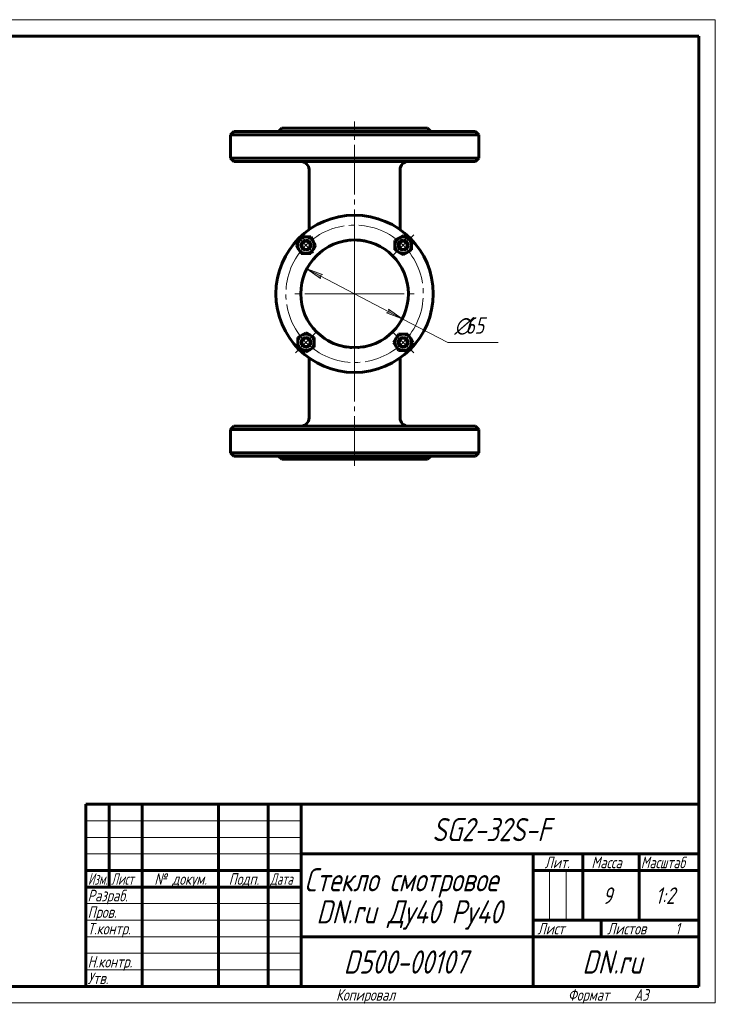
# Model space of a CAD drawing. Header units: millimetres. Extents: x 0 to 420, y 0 to 297.
# Tile 3 of 3: x 210 to 420, y 0 to 297. Entities that reach past the tile are written whole.
import ezdxf

# ---------------------------------------------------------------- set-up
doc = ezdxf.new("R2010")
doc.units = ezdxf.units.MM
for name, pattern in [('K5LT_AXLED', [19.5, 15, -1.5, 1.5, -1.5]), ('K5LT_BASIC', [0]), ('K5LT_THIN', [0])]:
    doc.linetypes.add(name, pattern=pattern)
doc.layers.add('Системный слой', color=7, linetype='Continuous')
doc.layers.add('Системный слой (1)', color=251, linetype='Continuous', true_color=0x6c6c6c)
doc.styles.add('KDIMTEXTSTYLE', font='GOST_AU.SHX', dxfattribs={"width": 0.96, "oblique": 15, "height": 5})
doc.styles.add('KTEXTSTYLE', font='GOST_AU.SHX', dxfattribs={"width": 0.96, "height": 5})
doc.dimstyles.new('KDIMSTYLE (0.50)', dxfattribs={"dimtxt": 5, "dimasz": 1, "dimexe": 2, "dimexo": 0, "dimgap": 1, "dimtad": 1, "dimlfac": 2, "dimtxsty": 'KDIMTEXTSTYLE', "dimsah": 1, "dimcen": 0, "dimdle": 1, "dimadec": 0, "dimazin": 0, "dimtfac": 0.667, "dimtmove": 0, "dimatfit": 3, "dimfxl": 1, "dimtvp": 1, "dimtolj": 1, "dimtzin": 0, "dimarcsym": 0})

# ---------------------------------------------------------------- blocks, each defined once
blk = doc.blocks.new('U48')
at = {"layer": 'Системный слой (1)', "linetype": 'K5LT_BASIC', "lineweight": 60}
for p, q in [((308.11, 198.23), (307.76, 198.3)), ((308.46, 198.17), (308.11, 198.23)), ((308.82, 198.11), (308.46, 198.17))]:
    blk.add_line(p, q, dxfattribs=at)
blk = doc.blocks.new('U49')
at = {"layer": 'Системный слой (1)', "linetype": 'K5LT_BASIC', "lineweight": 60}
for p, q in [((303.46, 199.86), (303.07, 200.08)), ((303.87, 199.65), (303.46, 199.86)), ((304.32, 199.44), (303.87, 199.65))]:
    blk.add_line(p, q, dxfattribs=at)
blk = doc.blocks.new('U50')
at = {"layer": 'Системный слой (1)', "linetype": 'K5LT_BASIC', "lineweight": 60}
for p, q in [((308.11, 198.23), (307.76, 198.3)), ((308.46, 198.17), (308.11, 198.23)), ((308.82, 198.11), (308.46, 198.17))]:
    blk.add_line(p, q, dxfattribs=at)
blk = doc.blocks.new('U51')
at = {"layer": 'Системный слой (1)', "linetype": 'K5LT_BASIC', "lineweight": 60}
for p, q in [((303.46, 199.86), (303.07, 200.08)), ((303.87, 199.65), (303.46, 199.86)), ((304.32, 199.44), (303.87, 199.65))]:
    blk.add_line(p, q, dxfattribs=at)
blk = doc.blocks.new('U52')
at = {"layer": 'Системный слой (1)', "linetype": 'K5LT_BASIC', "lineweight": 60}
for p, q in [((309.93, 198), (309.77, 198.01)), ((310.09, 197.99), (309.93, 198)), ((310.24, 197.98), (310.09, 197.99)), ((312.23, 197.99), (312.12, 197.99)), ((312.33, 198), (312.23, 197.99)), ((312.43, 198.01), (312.33, 198))]:
    blk.add_line(p, q, dxfattribs=at)
blk = doc.blocks.new('U53')
at = {"layer": 'Системный слой (1)', "linetype": 'K5LT_BASIC', "lineweight": 60}
for p, q in [((309.93, 198), (309.77, 198.01)), ((310.09, 197.99), (309.93, 198)), ((310.24, 197.98), (310.09, 197.99)), ((312.23, 197.99), (312.12, 197.99)), ((312.33, 198), (312.23, 197.99)), ((312.43, 198.01), (312.33, 198))]:
    blk.add_line(p, q, dxfattribs=at)
blk = doc.blocks.new('U54')
at = {"layer": 'Системный слой (1)', "linetype": 'K5LT_BASIC', "lineweight": 60}
for p, q in [((313.74, 198.17), (313.58, 198.14)), ((313.9, 198.2), (313.74, 198.17)), ((314.06, 198.23), (313.9, 198.2))]:
    blk.add_line(p, q, dxfattribs=at)
blk = doc.blocks.new('U55')
at = {"layer": 'Системный слой (1)', "linetype": 'K5LT_BASIC', "lineweight": 60}
for p, q in [((318.06, 199.52), (317.76, 199.38)), ((318.35, 199.66), (318.06, 199.52)), ((318.63, 199.81), (318.35, 199.66)), ((318.92, 199.96), (318.81, 199.9)), ((319.03, 200.02), (318.92, 199.96)), ((319.14, 200.08), (319.03, 200.02))]:
    blk.add_line(p, q, dxfattribs=at)
blk = doc.blocks.new('U56')
at = {"layer": 'Системный слой (1)', "linetype": 'K5LT_BASIC', "lineweight": 60}
for p, q in [((313.74, 198.17), (313.58, 198.14)), ((313.9, 198.2), (313.74, 198.17)), ((314.06, 198.23), (313.9, 198.2))]:
    blk.add_line(p, q, dxfattribs=at)
blk = doc.blocks.new('U57')
at = {"layer": 'Системный слой (1)', "linetype": 'K5LT_BASIC', "lineweight": 60}
for p, q in [((318.06, 199.52), (317.76, 199.38)), ((318.35, 199.66), (318.06, 199.52)), ((318.63, 199.81), (318.35, 199.66)), ((318.92, 199.96), (318.81, 199.9)), ((319.03, 200.02), (318.92, 199.96)), ((319.14, 200.08), (319.03, 200.02))]:
    blk.add_line(p, q, dxfattribs=at)
blk = doc.blocks.new('U58')
at = {"layer": 'Системный слой (1)', "linetype": 'K5LT_BASIC', "lineweight": 60}
for p, q in [((308.17, 230.19), (308.36, 230.22)), ((308.36, 230.22), (308.55, 230.25)), ((308.55, 230.25), (308.74, 230.28))]:
    blk.add_line(p, q, dxfattribs=at)
blk = doc.blocks.new('U59')
at = {"layer": 'Системный слой (1)', "linetype": 'K5LT_BASIC', "lineweight": 60}
for p, q in [((309.77, 230.4), (309.86, 230.41)), ((309.86, 230.41), (309.96, 230.41)), ((309.96, 230.41), (310.06, 230.42)), ((311.81, 230.44), (312.02, 230.43)), ((312.02, 230.43), (312.24, 230.41)), ((312.24, 230.41), (312.45, 230.4))]:
    blk.add_line(p, q, dxfattribs=at)
blk = doc.blocks.new('U60')
at = {"layer": 'Системный слой (1)', "linetype": 'K5LT_BASIC', "lineweight": 60}
for p, q in [((313.38, 230.29), (313.75, 230.24)), ((313.75, 230.24), (314.11, 230.17)), ((314.11, 230.17), (314.47, 230.1))]:
    blk.add_line(p, q, dxfattribs=at)
blk = doc.blocks.new('U61')
at = {"layer": 'Системный слой (1)', "linetype": 'K5LT_BASIC', "lineweight": 60}
for p, q in [((313.38, 230.29), (313.75, 230.24)), ((313.75, 230.24), (314.11, 230.17)), ((314.11, 230.17), (314.47, 230.1))]:
    blk.add_line(p, q, dxfattribs=at)
blk = doc.blocks.new('U62')
at = {"layer": 'Системный слой (1)', "linetype": 'K5LT_BASIC', "lineweight": 60}
for p, q in [((309.77, 230.4), (309.86, 230.41)), ((309.86, 230.41), (309.96, 230.41)), ((309.96, 230.41), (310.06, 230.42)), ((311.81, 230.44), (312.2, 230.42)), ((312.2, 230.42), (312.59, 230.39)), ((312.59, 230.39), (312.97, 230.35))]:
    blk.add_line(p, q, dxfattribs=at)
blk = doc.blocks.new('U63')
at = {"layer": 'Системный слой (1)', "linetype": 'K5LT_BASIC', "lineweight": 60}
for p, q in [((308.17, 230.19), (308.34, 230.22)), ((308.34, 230.22), (308.51, 230.25)), ((308.51, 230.25), (308.68, 230.27))]:
    blk.add_line(p, q, dxfattribs=at)
blk = doc.blocks.new('U64')
at = {"layer": 'Системный слой (1)', "linetype": 'K5LT_AXLED', "lineweight": 18}
for q in [(311.1, 232.95), (292.35, 214.2), (329.85, 214.2), (311.1, 195.45)]:
    blk.add_line((311.1, 214.2), q, dxfattribs=at)
blk = doc.blocks.new('D6')
at = {"layer": 'Системный слой (1)'}
for points in [[(301.43, 219.99), (296.69, 221.72), (300.82, 218.82), (300.68, 219.64)], [(325.51, 206.69), (321.38, 209.59), (321.52, 208.77), (320.77, 208.42)]]:
    blk.add_hatch(color=256, dxfattribs=at).paths.add_polyline_path(points)
at = {"layer": 'Системный слой (1)', "linetype": 'K5LT_THIN', "lineweight": 18}
for p, q in [((296.69, 221.72), (301.43, 219.99)), ((300.82, 218.82), (296.69, 221.72)), ((296.69, 221.72), (325.51, 206.69)), ((301.43, 219.99), (300.68, 219.64)), ((300.68, 219.64), (300.82, 218.82)), ((320.77, 208.42), (321.52, 208.77)), ((325.51, 206.69), (320.77, 208.42)), ((321.52, 208.77), (321.38, 209.59)), ((321.38, 209.59), (325.51, 206.69)), ((325.51, 206.69), (339.24, 199.53))]:
    blk.add_line(p, q, dxfattribs=at)
blk.add_wipeout([(341.24, 200.53), (341.24, 207.91), (352, 207.91), (352, 200.53)]).dxf.layer = 'Системный слой (1)'
blk.add_line((339.24, 199.53), (354.45, 199.53), dxfattribs=at)
at = {"layer": 'Системный слой (1)', "char_height": 5, "attachment_point": 1, "style": 'KTEXTSTYLE'}
for s, insert in [('\\H5.0;\\W1.000;\\Q15;\\Q15;\\W0.960;∅', (341.24, 207.12)), ('\\H5.0;\\W1.000;\\Q15;\\Q15;\\W0.960;65', (344.55, 207.12))]:
    blk.add_mtext(s, dxfattribs=dict(at, insert=insert))
blk = doc.blocks.new('KDIMARROW_01')
at = {"layer": 'Системный слой'}
blk.add_hatch(color=0, dxfattribs=at).paths.add_polyline_path([(-5, -0.66), (0, 0), (-5, 0.66), (-4.5, 0)])
at = {"layer": 'Системный слой', "color": 0, "linetype": 'K5LT_THIN', "lineweight": 18}
for p, q in [((-4.5, 0), (-5, 0.66)), ((-5, 0.66), (0, 0)), ((0, 0), (-5, -0.66)), ((-5, -0.66), (-4.5, 0))]:
    blk.add_line(p, q, dxfattribs=at)
at = {"layer": 'Системный слой (1)', "color": 0, "linetype": 'K5LT_THIN', "lineweight": 18}
blk.add_line((311.1, 214.2), (310.6, 214.2), dxfattribs=at)
blk = doc.blocks.new('U65')
at = {"layer": 'Системный слой (1)', "linetype": 'K5LT_AXLED', "lineweight": 18}
for p, q in [((325.77, 228.88), (328.95, 232.06)), ((296.43, 228.88), (294.13, 231.17)), ((298.72, 226.58), (296.43, 228.88)), ((322.59, 225.69), (325.77, 228.88)), ((299.61, 202.71), (296.43, 199.53)), ((322.59, 202.71), (325.77, 199.53)), ((296.43, 199.53), (293.24, 196.35)), ((325.77, 199.53), (328.95, 196.35))]:
    blk.add_line(p, q, dxfattribs=at)
for start, end in [(45, 135), (135, 225), (315, 45), (225, 315)]:
    blk.add_arc((311.1, 214.2), 20.75, start, end, dxfattribs=at)
blk = doc.blocks.new('U66')
at = {"linetype": 'K5LT_THIN', "lineweight": 18}
for p, q in [((0, 297), (420, 297)), ((420, 297), (420, 0)), ((230, 55), (295, 55)), ((230, 50), (295, 50)), ((230, 45), (295, 45)), ((369.96, 25), (369.96, 40)), ((374.98, 25), (374.98, 40)), ((230, 30), (295, 30)), ((230, 25), (295, 25)), ((230, 20), (295, 20)), ((230, 15), (295, 15)), ((230, 10), (295, 10)), ((420, 0), (0, 0))]:
    blk.add_line(p, q, dxfattribs=at)
at = {"linetype": 'K5LT_BASIC', "lineweight": 60}
for p, q in [((20, 292), (415, 292)), ((415, 292), (415, 5)), ((230, 60), (415, 60)), ((230, 5), (230, 60)), ((237, 35), (237, 60)), ((247, 5), (247, 60)), ((270, 5), (270, 60)), ((285, 5), (285, 60)), ((295, 5), (295, 60)), ((295, 45), (415, 45)), ((365, 5), (365, 45)), ((380, 25), (380, 45)), ((397, 25), (397, 45)), ((230, 40), (295, 40)), ((365, 40), (380, 40)), ((380, 40), (415, 40)), ((230, 35), (295, 35)), ((365, 25), (415, 25)), ((385.57, 20), (385.57, 25)), ((295, 20), (365, 20)), ((365, 20), (415, 20)), ((415, 5), (20, 5))]:
    blk.add_line(p, q, dxfattribs=at)
at = {"attachment_point": 1, "style": 'KTEXTSTYLE'}
for s, insert, char_height in [('\\H5.0;\\W1.000;\\Q15;\\Q15;\\W0.960;\\H7.00;SG2-32S-F', (334.56, 55.86), 7), ('\\H5.0;\\W1.000;\\Q15;\\Q15;\\W0.960;\\H3.50;Лит.', (368.47, 44.18), 3.5), ('\\H5.0;\\W1.000;\\Q15;\\Q15;\\W0.960;\\H3.50;Масса', (382.58, 44.18), 3.5), ('\\H5.0;\\W1.000;\\Q15;\\Q15;\\W0.926;\\H3.50;Масштаб', (397.52, 44.18), 3.5), ('\\H5.0;\\W1.000;\\Q15;\\Q15;\\W0.786;\\H3.50;Изм.', (230.62, 39.18), 3.5), ('\\H5.0;\\W1.000;\\Q15;\\Q15;\\W0.800;\\H3.50;Лист', (237.61, 39.18), 3.5), ('\\H5.0;\\W1.000;\\Q15;\\Q15;\\W0.960;\\H3.50;№ докум.', (250.63, 39.18), 3.5), ('\\H5.0;\\W1.000;\\Q15;\\Q15;\\W0.960;\\H3.50;Подп.', (273.1, 39.18), 3.5), ('\\H5.0;\\W1.000;\\Q15;\\Q15;\\W0.800;\\H3.50;Дата', (285.61, 39.18), 3.5), ('\\H5.0;\\W1.000;\\Q15;\\Q15;\\W0.960;\\H7.00;Стекло смотровое', (295.94, 40.69), 7), ('\\H5.0;\\W1.000;\\Q15;\\Q15;\\W0.960;\\H3.50;Разраб.', (230.5, 34.18), 3.5), ('\\H5.0;\\W1.000;\\Q15;\\Q15;\\W0.960;9', (386, 34.9), 5), ('\\H5.0;\\W1.000;\\Q15;\\Q15;\\W0.960;1:2', (401.92, 34.9), 5), ('\\H5.0;\\W1.000;\\Q15;\\Q15;\\W0.960;\\H7.00;DN.ru Ду40 Ру40', (299.56, 31.02), 7), ('\\H5.0;\\W1.000;\\Q15;\\Q15;\\W0.960;\\H3.50;Пров.', (230.5, 29.18), 3.5), ('\\H5.0;\\W1.000;\\Q15;\\Q15;\\W0.960;\\H3.50;Т.контр.', (230.5, 24.18), 3.5), ('\\H5.0;\\W1.000;\\Q15;\\Q15;\\W0.960;\\H3.50;Лист', (366.32, 24.18), 3.5), ('\\H5.0;\\W1.000;\\Q15;\\Q15;\\W0.960;\\H3.50;Листов', (387.36, 24.18), 3.5), ('\\H5.0;\\W1.000;\\Q15;\\Q15;\\W0.960;\\H3.50;1', (407.91, 24.18), 3.5), ('\\H5.0;\\W1.000;\\Q15;\\Q15;\\W0.960;\\H7.00;D500-00107', (307.8, 15.86), 7), ('\\H5.0;\\W1.000;\\Q15;\\Q15;\\W0.960;\\H7.00;DN.ru', (379.84, 15.86), 7), ('\\H5.0;\\W1.000;\\Q15;\\Q15;\\W0.960;\\H3.50;Н.контр.', (230.5, 14.18), 3.5), ('\\H5.0;\\W1.000;\\Q15;\\Q15;\\W0.960;\\H3.50;Утв.', (230.5, 9.18), 3.5), ('\\H5.0;\\W1.000;\\Q15;\\Q15;\\W0.960;\\H3.50;Копировал', (305.5, 4.18), 3.5), ('\\H5.0;\\W1.000;\\Q15;\\Q15;\\W0.960;\\H3.50;Формат', (375.5, 4.18), 3.5), ('\\H5.0;\\W1.000;\\Q15;\\Q15;\\W0.960;\\H3.50;A3', (395.5, 4.18), 3.5)]:
    blk.add_mtext(s, dxfattribs=dict(at, insert=insert, char_height=char_height))

msp = doc.modelspace()

# ---------------------------------------------------------------- linework, layer by layer
at = {"layer": 'Системный слой (1)', "linetype": 'K5LT_AXLED', "lineweight": 18}
for p, q in [((311.0993, 224.7016), (311.0993, 266.2041)), ((311.0993, 162.2041), (311.0993, 203.7066))]:
    msp.add_line(p, q, dxfattribs=at)
at = {"layer": 'Системный слой (1)', "linetype": 'K5LT_BASIC', "lineweight": 60}
for p, q in [((274.5993, 263.2041), (273.5993, 262.2041)), ((273.5993, 262.2041), (311.0993, 262.2041)), ((273.5993, 255.2041), (273.5993, 262.2041)), ((347.5993, 263.2041), (274.5993, 263.2041)), ((289.0993, 264.2041), (288.0993, 263.2041)), ((289.0993, 264.2041), (333.0993, 264.2041)), ((311.0993, 262.2041), (348.5993, 262.2041)), ((333.0993, 264.2041), (334.0993, 263.2041)), ((347.5993, 263.2041), (348.5993, 262.2041)), ((348.5993, 255.2041), (348.5993, 262.2041)), ((274.5993, 254.2041), (273.5993, 255.2041)), ((311.0993, 255.2041), (273.5993, 255.2041)), ((274.5993, 254.2041), (347.5993, 254.2041)), ((348.5993, 255.2041), (311.0993, 255.2041)), ((347.5993, 254.2041), (348.5993, 255.2041)), ((297.3493, 233.569), (297.3493, 251.7041)), ((324.8493, 233.569), (324.8493, 251.7041)), ((293.5401, 228.8765), (294.2617, 230.1265)), ((294.2617, 230.1265), (294.9834, 231.3765)), ((294.9834, 231.3765), (296.4268, 231.3765)), ((296.4268, 231.3765), (297.8702, 231.3765)), ((297.8702, 231.3765), (298.5919, 230.1265)), ((298.5919, 230.1265), (299.3136, 228.8765)), ((323.2717, 230.3199), (324.5217, 231.0416)), ((323.2717, 228.8765), (323.2717, 230.3199)), ((324.5217, 231.0416), (325.7717, 231.7633)), ((325.7717, 231.7633), (327.0217, 231.0416)), ((327.0217, 231.0416), (328.2717, 230.3199)), ((328.2717, 230.3199), (328.2717, 228.8765)), ((294.2617, 227.6265), (293.5401, 228.8765)), ((294.9834, 226.3765), (294.2617, 227.6265)), ((296.4268, 226.3765), (294.9834, 226.3765)), ((297.8702, 226.3765), (296.4268, 226.3765)), ((298.5919, 227.6265), (297.8702, 226.3765)), ((299.3136, 228.8765), (298.5919, 227.6265)), ((321.4616, 226.7215), (321.4525, 226.729)), ((323.2717, 227.4332), (323.2717, 228.8765)), ((324.5217, 226.7115), (323.2717, 227.4332)), ((325.7717, 225.9898), (324.5217, 226.7115)), ((327.0217, 226.7115), (325.7717, 225.9898)), ((328.2717, 227.4332), (327.0217, 226.7115)), ((328.2717, 228.8765), (328.2717, 227.4332)), ((295.1768, 201.6967), (296.4268, 202.4184)), ((296.4268, 202.4184), (297.6768, 201.6967)), ((293.9268, 200.975), (295.1768, 201.6967)), ((293.9268, 199.5316), (293.9268, 200.975)), ((293.9268, 198.0882), (293.9268, 199.5316)), ((297.6768, 201.6967), (298.9268, 200.975)), ((298.9268, 200.975), (298.9268, 199.5316)), ((298.9268, 199.5316), (298.9268, 198.0882)), ((321.4558, 201.6819), (321.4616, 201.6867)), ((322.885, 199.5316), (323.6067, 200.7816)), ((323.6067, 198.2816), (322.885, 199.5316)), ((323.6067, 200.7816), (324.3284, 202.0316)), ((324.3284, 202.0316), (325.7717, 202.0316)), ((325.7717, 202.0316), (327.2151, 202.0316)), ((327.2151, 202.0316), (327.9368, 200.7816)), ((327.9368, 200.7816), (328.6585, 199.5316)), ((328.6585, 199.5316), (327.9368, 198.2816)), ((295.1768, 197.3665), (293.9268, 198.0882)), ((296.4268, 196.6449), (295.1768, 197.3665)), ((297.6768, 197.3665), (296.4268, 196.6449)), ((298.9268, 198.0882), (297.6768, 197.3665)), ((324.3284, 197.0316), (323.6067, 198.2816)), ((325.7717, 197.0316), (324.3284, 197.0316)), ((327.2151, 197.0316), (325.7717, 197.0316)), ((327.9368, 198.2816), (327.2151, 197.0316)), ((297.3493, 176.7041), (297.3493, 194.8392)), ((324.8493, 176.7041), (324.8493, 194.8392)), ((274.5993, 174.2041), (273.5993, 173.2041)), ((273.5993, 173.2041), (311.0993, 173.2041)), ((273.5993, 166.2041), (273.5993, 173.2041)), ((347.5993, 174.2041), (274.5993, 174.2041)), ((311.0993, 173.2041), (348.5993, 173.2041)), ((347.5993, 174.2041), (348.5993, 173.2041)), ((348.5993, 166.2041), (348.5993, 173.2041)), ((274.5993, 165.2041), (273.5993, 166.2041)), ((311.0993, 166.2041), (273.5993, 166.2041)), ((274.5993, 165.2041), (347.5993, 165.2041)), ((289.0993, 164.2041), (288.0993, 165.2041)), ((289.0993, 164.2041), (333.0993, 164.2041)), ((348.5993, 166.2041), (311.0993, 166.2041)), ((333.0993, 164.2041), (334.0993, 165.2041)), ((347.5993, 165.2041), (348.5993, 166.2041))]:
    msp.add_line(p, q, dxfattribs=at)
for centre, radius in [((311.0993, 214.2041), 23.75), ((296.4268, 228.8765), 1.25), ((325.7717, 228.8765), 1.25), ((296.4268, 199.5316), 1.25), ((325.7717, 199.5316), 1.25)]:
    msp.add_circle(centre, radius, dxfattribs=at)
for centre, radius, start, end in [((294.8493, 251.7041), 2.5, 0, 90), ((327.3493, 251.7041), 2.5, 90, 180), ((296.4268, 228.8765), 2.5, 150, 210), ((296.4268, 228.8765), 2.5, 90, 150), ((311.0993, 214.2041), 16.25, 0, 270), ((296.4268, 228.8765), 1.5, 90, 270), ((296.4268, 228.8765), 2.5, 30, 90), ((296.4268, 228.8765), 1.5, 270, 90), ((296.4268, 228.8765), 2.5, 330, 30), ((325.7717, 228.8765), 2.5, 120, 180), ((325.7717, 228.8765), 1.5, 90, 270), ((325.7717, 228.8765), 2.5, 60, 120), ((325.7717, 228.8765), 1.5, 270, 90), ((325.7717, 228.8765), 2.5, 0, 60), ((296.4268, 228.8765), 2.5, 210, 270), ((296.4268, 228.8765), 2.5, 270, 330), ((300.0993, 227.4918), 1, 309.619126, 310.063496), ((325.7717, 228.8765), 2.5, 180, 240), ((325.7717, 228.8765), 2.5, 240, 300), ((325.7717, 228.8765), 2.5, 300, 0), ((311.0993, 214.2041), 16.25, 270, 0), ((296.4268, 199.5316), 2.5, 120, 180), ((296.4268, 199.5316), 2.5, 180, 240), ((296.4268, 199.5316), 1.5, 90, 270), ((296.4268, 199.5316), 2.5, 60, 120), ((296.4268, 199.5316), 1.5, 270, 90), ((296.4268, 199.5316), 2.5, 0, 60), ((296.4268, 199.5316), 2.5, 300, 0), ((300.0993, 200.9164), 1, 49.693384, 50.380874), ((325.7717, 199.5316), 2.5, 150, 210), ((325.7717, 199.5316), 2.5, 90, 150), ((325.7717, 199.5316), 1.5, 90, 270), ((325.7717, 199.5316), 2.5, 30, 90), ((325.7717, 199.5316), 1.5, 270, 90), ((325.7717, 199.5316), 2.5, 330, 30), ((296.4268, 199.5316), 2.5, 240, 300), ((325.7717, 199.5316), 2.5, 210, 270), ((325.7717, 199.5316), 2.5, 270, 330), ((294.8493, 176.7041), 2.5, 270, 0), ((327.3493, 176.7041), 2.5, 180, 270)]:
    msp.add_arc(centre, radius, start, end, dxfattribs=at)
for points, knots in [([(300.7426, 226.7261), (300.7423, 226.7259), (300.7427, 226.7262), (300.7429, 226.7264), (300.7429, 226.7264), (300.7432, 226.7267), (300.7432, 226.7267), (300.7448, 226.728), (300.7464, 226.7294), (300.7516, 226.7337), (300.7548, 226.7364), (300.763, 226.7431), (300.7678, 226.7471), (300.779, 226.7564), (300.7854, 226.7616), (300.7925, 226.7674)], [0, 0, 0, 0, 1.29900796, 1.29900796, 1.30037727, 1.30037727, 2.55764636, 2.55764636, 5.11529273, 5.11529273, 7.67293909, 7.67293909, 10.23058546, 10.23058546, 12.78823182, 12.78823182, 12.78823182, 12.78823182]), ([(300.7426, 226.7261), (300.7423, 226.7259), (300.7427, 226.7262), (300.7431, 226.7266), (300.7432, 226.7267), (300.7448, 226.728), (300.7464, 226.7294), (300.7516, 226.7337), (300.7548, 226.7364), (300.763, 226.7431), (300.7678, 226.7471), (300.779, 226.7564), (300.7854, 226.7616), (300.7925, 226.7674)], [0, 0, 0, 0, 1.30037724, 1.30037724, 2.55764637, 2.55764637, 5.11529273, 5.11529273, 7.6729391, 7.6729391, 10.23058547, 10.23058547, 12.78823184, 12.78823184, 12.78823184, 12.78823184]), ([(301.0224, 226.9523), (301.0522, 226.9758), (301.0841, 227.001), (301.1521, 227.054), (301.1882, 227.082), (301.2647, 227.1406), (301.305, 227.1712), (301.35, 227.2051), (301.3527, 227.2071), (301.3598, 227.2124), (301.3642, 227.2157), (301.3725, 227.2219), (301.3764, 227.2248), (301.3839, 227.2304), (301.3874, 227.2331), (301.3942, 227.2381), (301.3974, 227.2405), (301.4034, 227.245), (301.4063, 227.2471), (301.4117, 227.2512), (301.4143, 227.2531), (301.4192, 227.2567), (301.4215, 227.2585), (301.4259, 227.2617), (301.428, 227.2633), (301.4319, 227.2662), (301.4338, 227.2676), (301.4373, 227.2702), (301.439, 227.2714), (301.4422, 227.2738), (301.4437, 227.2749), (301.4465, 227.277), (301.4478, 227.278), (301.4504, 227.2798), (301.4516, 227.2807), (301.4539, 227.2824), (301.4549, 227.2832), (301.457, 227.2847), (301.4579, 227.2854), (301.4598, 227.2868), (301.4606, 227.2874), (301.4622, 227.2886), (301.463, 227.2892), (301.4645, 227.2902), (301.4652, 227.2907), (301.4665, 227.2918), (301.4672, 227.2923), (301.4683, 227.2931), (301.4687, 227.2934), (301.4697, 227.2941), (301.4704, 227.2946), (301.4722, 227.2959), (301.4734, 227.2968), (301.477, 227.2994), (301.4793, 227.3012), (301.4864, 227.3064), (301.4912, 227.3099), (301.5054, 227.3203), (301.515, 227.3273), (301.5439, 227.3484), (301.5635, 227.3627), (301.5975, 227.3872), (301.6118, 227.3975), (301.6262, 227.4078)], [0, 0, 0, 0, 5, 5, 10, 10, 15, 15, 15.31748501, 15.31748501, 15.82695899, 15.82695899, 16.2820882, 16.2820882, 16.68866952, 16.68866952, 17.05188146, 17.05188146, 17.37635016, 17.37635016, 17.66620831, 17.66620831, 17.92514776, 17.92514776, 18.15646656, 18.15646656, 18.36311095, 18.36311095, 18.54771291, 18.54771291, 18.71262369, 18.71262369, 18.85994369, 18.85994369, 18.99154931, 18.99154931, 19.10911677, 19.10911677, 19.21414349, 19.21414349, 19.30796719, 19.30796719, 19.39178286, 19.39178286, 19.46665805, 19.46665805, 19.54153324, 19.54153324, 19.5840299, 19.5840299, 19.65283399, 19.65283399, 19.78234758, 19.78234758, 20.03732745, 20.03732745, 20.54526355, 20.54526355, 21.55708845, 21.55708845, 23.57264366, 23.57264366, 25, 25, 25, 25]), ([(301.0224, 226.9523), (301.0522, 226.9758), (301.0841, 227.001), (301.1521, 227.054), (301.1882, 227.082), (301.2647, 227.1406), (301.305, 227.1712), (301.35, 227.2051), (301.3527, 227.2071), (301.3598, 227.2124), (301.3642, 227.2157), (301.3725, 227.2219), (301.3764, 227.2248), (301.3839, 227.2304), (301.3874, 227.2331), (301.3942, 227.2381), (301.3974, 227.2405), (301.4034, 227.245), (301.4063, 227.2471), (301.4117, 227.2512), (301.4143, 227.2531), (301.4192, 227.2567), (301.4215, 227.2585), (301.4259, 227.2617), (301.428, 227.2633), (301.4319, 227.2662), (301.4338, 227.2676), (301.4373, 227.2702), (301.439, 227.2714), (301.4422, 227.2738), (301.4437, 227.2749), (301.4465, 227.277), (301.4478, 227.278), (301.4504, 227.2798), (301.4516, 227.2807), (301.4539, 227.2824), (301.4549, 227.2832), (301.457, 227.2847), (301.4579, 227.2854), (301.4598, 227.2868), (301.4606, 227.2874), (301.4622, 227.2886), (301.463, 227.2892), (301.4645, 227.2902), (301.4652, 227.2907), (301.4665, 227.2918), (301.4672, 227.2923), (301.4683, 227.2931), (301.4687, 227.2934), (301.4697, 227.2941), (301.4704, 227.2946), (301.4722, 227.2959), (301.4734, 227.2968), (301.477, 227.2994), (301.4793, 227.3012), (301.4864, 227.3064), (301.4912, 227.3099), (301.5054, 227.3203), (301.515, 227.3273), (301.5439, 227.3484), (301.5635, 227.3627), (301.5975, 227.3872), (301.6118, 227.3975), (301.6262, 227.4078)], [0, 0, 0, 0, 5, 5, 10, 10, 15, 15, 15.31748501, 15.31748501, 15.82695899, 15.82695899, 16.28208821, 16.28208821, 16.68866952, 16.68866952, 17.05188146, 17.05188146, 17.37635016, 17.37635016, 17.66620831, 17.66620831, 17.92514776, 17.92514776, 18.15646656, 18.15646656, 18.36311095, 18.36311095, 18.54771291, 18.54771291, 18.71262369, 18.71262369, 18.85994369, 18.85994369, 18.99154931, 18.99154931, 19.10911677, 19.10911677, 19.21414349, 19.21414349, 19.30796719, 19.30796719, 19.39178286, 19.39178286, 19.46665805, 19.46665805, 19.54153324, 19.54153324, 19.5840299, 19.5840299, 19.65283399, 19.65283399, 19.78234758, 19.78234758, 20.03732745, 20.03732745, 20.54526355, 20.54526355, 21.55708845, 21.55708845, 23.57264366, 23.57264366, 25, 25, 25, 25]), ([(321.3446, 226.8179), (321.3473, 226.8158), (321.3499, 226.8137), (321.3567, 226.8081), (321.3608, 226.8048), (321.3712, 226.7963), (321.3773, 226.7913), (321.3936, 226.7779), (321.4031, 226.7701), (321.4208, 226.7555), (321.4287, 226.749), (321.4411, 226.7386), (321.4457, 226.7348), (321.451, 226.7303), (321.4517, 226.7298), (321.453, 226.7287), (321.4529, 226.7287), (321.4526, 226.729)], [0, 0, 0, 0, 0.51667779, 0.51667779, 1.37780743, 1.37780743, 2.75561486, 2.75561486, 5.3390038, 5.3390038, 8.30476091, 8.30476091, 11.27051802, 11.27051802, 13.59065535, 13.59065535, 14.82878554, 14.82878554, 14.82878554, 14.82878554]), ([(321.3446, 226.8179), (321.3473, 226.8158), (321.3499, 226.8137), (321.3567, 226.8081), (321.3608, 226.8048), (321.3712, 226.7963), (321.3773, 226.7913), (321.3936, 226.7779), (321.4031, 226.7701), (321.4208, 226.7555), (321.4287, 226.749), (321.4411, 226.7386), (321.4457, 226.7348), (321.451, 226.7303), (321.4517, 226.7298), (321.453, 226.7287), (321.4529, 226.7287), (321.4526, 226.729)], [0, 0, 0, 0, 0.51667779, 0.51667779, 1.37780743, 1.37780743, 2.75561486, 2.75561486, 5.3390038, 5.3390038, 8.30476091, 8.30476091, 11.27051802, 11.27051802, 13.59065536, 13.59065536, 14.82878554, 14.82878554, 14.82878554, 14.82878554]), ([(300.8609, 201.5845), (300.8582, 201.5867), (300.8555, 201.5889), (300.8484, 201.5946), (300.8442, 201.5981), (300.8334, 201.6069), (300.8271, 201.612), (300.8101, 201.6259), (300.8002, 201.6341), (300.7813, 201.6496), (300.7728, 201.6567), (300.7592, 201.668), (300.7542, 201.6722), (300.7479, 201.6775), (300.7472, 201.6781), (300.7456, 201.6794), (300.7457, 201.6794), (300.746, 201.6791)], [0, 0, 0, 0, 0.50246259, 0.50246259, 1.33990025, 1.33990025, 2.67980049, 2.67980049, 5.19211345, 5.19211345, 8.15881271, 8.15881271, 11.12551197, 11.12551197, 13.62483888, 13.62483888, 14.83349628, 14.83349628, 14.83349628, 14.83349628]), ([(300.8609, 201.5845), (300.8582, 201.5867), (300.8555, 201.5889), (300.8484, 201.5946), (300.8442, 201.5981), (300.8334, 201.6069), (300.8271, 201.612), (300.8101, 201.6259), (300.8002, 201.6341), (300.7813, 201.6496), (300.7728, 201.6567), (300.7592, 201.668), (300.7542, 201.6722), (300.7479, 201.6775), (300.7472, 201.6781), (300.7456, 201.6794), (300.7457, 201.6794), (300.746, 201.6791)], [0, 0, 0, 0, 0.50246259, 0.50246259, 1.33990025, 1.33990025, 2.67980049, 2.67980049, 5.19211345, 5.19211345, 8.15881271, 8.15881271, 11.12551197, 11.12551197, 13.62483888, 13.62483888, 14.83349628, 14.83349628, 14.83349628, 14.83349628]), ([(321.4561, 201.6821), (321.4563, 201.6823), (321.456, 201.682), (321.4556, 201.6817), (321.4555, 201.6816), (321.4541, 201.6804), (321.4525, 201.6791), (321.4478, 201.6751), (321.4447, 201.6726), (321.4371, 201.6663), (321.4326, 201.6626), (321.4221, 201.6539), (321.4162, 201.649), (321.4095, 201.6436)], [0, 0, 0, 0, 1.3309445, 1.3309445, 2.55630212, 2.55630212, 5.11260424, 5.11260424, 7.66890636, 7.66890636, 10.22520847, 10.22520847, 12.78151059, 12.78151059, 12.78151059, 12.78151059]), ([(321.4561, 201.6821), (321.4563, 201.6823), (321.456, 201.682), (321.4558, 201.6819), (321.4558, 201.6819), (321.4556, 201.6817), (321.4555, 201.6816), (321.4541, 201.6804), (321.4525, 201.6791), (321.4478, 201.6751), (321.4447, 201.6726), (321.4371, 201.6663), (321.4326, 201.6626), (321.4221, 201.6539), (321.4162, 201.649), (321.4095, 201.6436)], [0, 0, 0, 0, 1.33035878, 1.33035878, 1.33094446, 1.33094446, 2.55630212, 2.55630212, 5.11260424, 5.11260424, 7.66890636, 7.66890636, 10.22520849, 10.22520849, 12.78151061, 12.78151061, 12.78151061, 12.78151061])]:
    msp.add_open_spline(points, degree=3, knots=knots, dxfattribs=at)

# ---------------------------------------------------------------- block references
at = {"layer": 'Системный слой (1)'}
for name in ['U64', 'U58', 'U63', 'U59', 'U62', 'U60', 'U61', 'U49', 'U51', 'U55', 'U57', 'U48', 'U50', 'U52', 'U53', 'U54', 'U56']:
    msp.add_blockref(name, (0, 0), dxfattribs=at)

# ---------------------------------------------------------------- next in the draw order: dimensions: what is measured, and where the dimension line sits
dim = msp.add_diameter_dim_2p(p1=(282.2813, 229.2299), p2=(339.9172, 199.1783), dimstyle='KDIMSTYLE (0.50)', override={"dimtih": 1, "dimtoh": 1, "dimpost": '\\H5.0;\\W0.960;\\Q15;<>', "dimblk1": 'KDIMARROW_01', "dimblk2": 'KDIMARROW_01', "dimtol": 1, "dimtp": 0, "dimtm": 0, "dimtdec": 5, "dimtmove": 1, "dimatfit": 2, "dimtolj": 1}, dxfattribs=at)
dim.commit()
dim.dimension.update_dxf_attribs({"geometry": 'D6', "text_midpoint": (341.2395, 199.5316), "dimtype": 163})

# ---------------------------------------------------------------- next in the draw order: block references
msp.add_blockref('U66', (0, 0))
msp.add_blockref('U65', (0, 0), dxfattribs=at)

doc.saveas('drawing.dxf')
